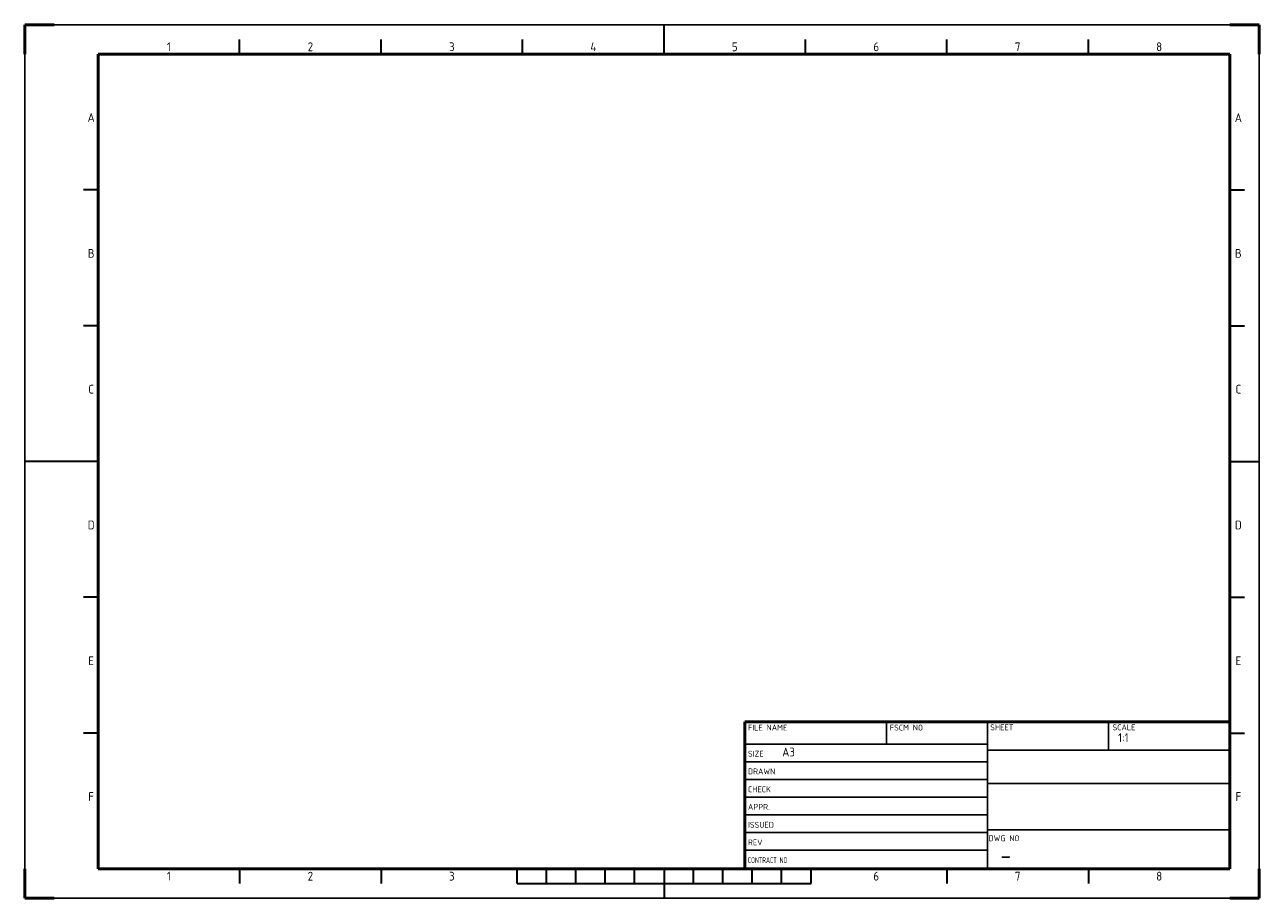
# Paper-space layout 'Layout1' of a CAD drawing. Header units: millimetres. Extents: x -20 to 400, y -8 to 290.
import ezdxf
from ezdxf.enums import TextEntityAlignment as Align

# ---------------------------------------------------------------- set-up
doc = ezdxf.new("R2010")
doc.units = ezdxf.units.MM
doc.layers.add('AM_0', color=7, linetype='Continuous', lineweight=50)
doc.layers.add('AM_BOR', color=7, linetype='Continuous', lineweight=50)
doc.styles.add('ACJISTS', font='isocp.shx')

# ---------------------------------------------------------------- blocks, each defined once
blk = doc.blocks.new('JIS_A3')
for p, q in [((25, 10), (25, 287)), ((25, 287), (410, 287)), ((410, 287), (410, 10)), ((410, 10), (25, 10))]:
    blk.add_line(p, q)
at = {"layer": 'AM_BOR'}
for p, q in [((0, 297), (10, 297)), ((0, 287), (0, 297)), ((410, 297), (420, 297)), ((420, 297), (420, 287)), ((0, 0), (0, 10)), ((420, 10), (420, 0)), ((10, 0), (0, 0)), ((420, 0), (410, 0))]:
    blk.add_line(p, q, dxfattribs=at)
at = {"layer": 'AM_BOR', "color": 12, "lineweight": 25}
for p, q in [((0, 297), (420, 297)), ((0, 0), (0, 297)), ((420, 297), (420, 0)), ((420, 0), (0, 0))]:
    blk.add_line(p, q, dxfattribs=at)
at = {"layer": 'AM_BOR', "color": 140, "lineweight": 35}
for p, q in [((217.5, 287), (217.5, 297)), ((73.12, 287), (73.12, 292)), ((121.25, 287), (121.25, 292)), ((169.38, 287), (169.38, 292)), ((265.62, 287), (265.62, 292)), ((313.75, 287), (313.75, 292)), ((361.88, 287), (361.88, 292)), ((25, 240.83), (20, 240.83)), ((410, 240.83), (415, 240.83)), ((25, 194.67), (20, 194.67)), ((410, 194.67), (415, 194.67)), ((25, 148.5), (0, 148.5)), ((410, 148.5), (420, 148.5)), ((25, 102.33), (20, 102.33)), ((410, 102.33), (415, 102.33)), ((25, 56.17), (20, 56.17)), ((410, 56.17), (415, 56.17)), ((73.12, 10), (73.12, 5)), ((121.25, 10), (121.25, 5)), ((167.5, 5), (167.5, 10)), ((177.5, 5), (177.5, 10)), ((187.5, 5), (187.5, 10)), ((197.5, 5), (197.5, 10)), ((207.5, 5), (207.5, 10)), ((217.5, 10), (217.5, 0)), ((227.5, 5), (227.5, 10)), ((237.5, 5), (237.5, 10)), ((247.5, 5), (247.5, 10)), ((257.5, 5), (257.5, 10)), ((267.5, 5), (267.5, 10)), ((313.75, 10), (313.75, 5)), ((361.88, 10), (361.88, 5)), ((167.5, 5), (267.5, 5))]:
    blk.add_line(p, q, dxfattribs=at)
at = {"layer": 'AM_BOR', "color": 12, "lineweight": 25, "style": 'ACJISTS'}
for s, p in [('1', (49.06, 288)), ('2', (97.19, 288)), ('3', (145.31, 288)), ('4', (193.44, 288)), ('5', (241.56, 288)), ('6', (289.69, 288)), ('7', (337.81, 288)), ('8', (385.94, 288)), ('A', (22.61, 263.92)), ('A', (412.87, 263.92)), ('B', (22.61, 217.75)), ('B', (412.87, 217.75)), ('C', (22.61, 171.58)), ('C', (412.87, 171.58)), ('D', (22.61, 125.42)), ('D', (412.87, 125.42)), ('E', (22.61, 79.25)), ('E', (412.87, 79.25)), ('F', (22.61, 33.08)), ('F', (412.87, 33.08)), ('1', (49.06, 6.02)), ('2', (97.19, 6.02)), ('3', (145.31, 6.02)), ('6', (289.69, 6.02)), ('7', (337.81, 6.02)), ('8', (385.94, 6.02))]:
    blk.add_text(s, height=3, dxfattribs=at).set_placement(p, align=Align.CENTER)
blk = doc.blocks.new('JIS_TITLEA')
for p, q in [((0, 50), (-165, 50)), ((-165, 0), (-165, 50)), ((0, 0), (0, 50)), ((0, 0), (-165, 0))]:
    blk.add_line(p, q)
at = {"layer": 'AM_BOR', "color": 12, "lineweight": 25}
for p, q in [((-116.86, 50), (-116.86, 42.38)), ((-82.5, 0), (-82.5, 50)), ((-41.25, 40.35), (-41.25, 50)), ((-165, 42.38), (-82.5, 42.38)), ((-165, 42), (-165, 30)), ((0, 40.35), (-82.5, 40.35)), ((-165, 36.38), (-82.5, 36.38)), ((-165, 30.38), (-82.5, 30.38)), ((-82.5, 29.01), (0, 29.01)), ((-165, 24.38), (-82.5, 24.38)), ((-165, 18.38), (-82.5, 18.38)), ((-82.5, 13.29), (0, 13.29)), ((-165, 12.38), (-82.5, 12.38)), ((-165, 6.38), (-82.5, 6.38))]:
    blk.add_line(p, q, dxfattribs=at)
at = {"layer": 'AM_BOR', "color": 12, "lineweight": 25, "style": 'ACJISTS'}
for s, p in [('FILE NAME', (-163.97, 47.04)), ('FSCM NO', (-115.7, 47.04)), ('SHEET', (-81.55, 47.11)), ('SCALE', (-39.97, 47.11)), ('SIZE', (-163.97, 38.14)), ('DRAWN', (-163.97, 32.14)), ('CHECK', (-163.97, 26.05)), ('APPR.', (-163.97, 20.08)), ('ISSUED', (-163.97, 13.99)), ('REV', (-163.97, 7.99)), ('DWG NO', (-82.12, 9.41))]:
    blk.add_text(s, height=2, dxfattribs=at).set_placement(p)
at = {"layer": 'AM_BOR', "color": 12, "lineweight": 25, "style": 'ACJISTS', "width": 0.683519}
blk.add_text('CONTRACT NO', height=2, dxfattribs=at).set_placement((-163.97, 1.99))
at = {"layer": 'AM_BOR', "color": 140, "lineweight": 35, "style": 'ACJISTS'}
for tag, p, height in [('GEN-TITLE-DWG{13.6}', (-161.69, 43.04), 3), ('GEN-TITLE-FSCM{8.6}', (-113.32, 43.04), 3), ('GEN-TITLE-SHEET{11.8}', (-79.67, 43.11), 3), ('GEN-TITLE-SCA{12.7}', (-38.05, 43.13), 3), ('GEN-TITLE-SIZ{22.6}', (-152.3, 38.23), 3), ('GEN-TITLE-DAT{7.1}', (-152.3, 32.23), 3), ('GEN-TITLE-NAME{14.9}', (-129.04, 32.23), 3), ('GEN-TITLE-DACT{21}', (-78.21, 33.14), 3.5), ('GEN-TITLE-CHKD{7.1}', (-152.3, 26.14), 3), ('GEN-TITLE-CHKM{14.9}', (-129.04, 26.14), 3), ('GEN-TITLE-DES1{12.3}', (-78.24, 20.94), 6), ('GEN-TITLE-APPD{7.1}', (-152.3, 20.17), 3), ('GEN-TITLE-APPM{14.9}', (-129.04, 20.17), 3), ('GEN-TITLE-ISSD{7.1}', (-152.3, 14.08), 3), ('GEN-TITLE-ISSM{14.9}', (-129.04, 14.08), 3), ('GEN-TITLE-DES2{24.5}', (-78.21, 15.44), 3), ('GEN-TITLE-REV{22.6}', (-152.3, 8.08), 3), ('GEN-TITLE-CTRN{19.4}', (-152.3, 2.08), 3.5)]:
    blk.add_attdef(tag, p, '', height=height, dxfattribs=at)
at = {"layer": 'AM_BOR', "style": 'ACJISTS'}
blk.add_attdef('GEN-TITLE-NR{12.3}', (-78.08, 1.63), '', height=6, dxfattribs=at)

psp = doc.layouts.get("Layout1")

# ---------------------------------------------------------------- block references
at = {"layer": 'AM_0', "lineweight": 0}
psp.add_blockref('JIS_A3', (-20, -7.5), dxfattribs=at)
psp.add_blockref('JIS_TITLEA', (390, 2.5), dxfattribs=at).add_auto_attribs({'GEN-TITLE-SCA{12.7}': '1:1', 'GEN-TITLE-NR{12.3}': '-', 'GEN-TITLE-SIZ{22.6}': 'A3'})

doc.saveas('drawing.dxf')
